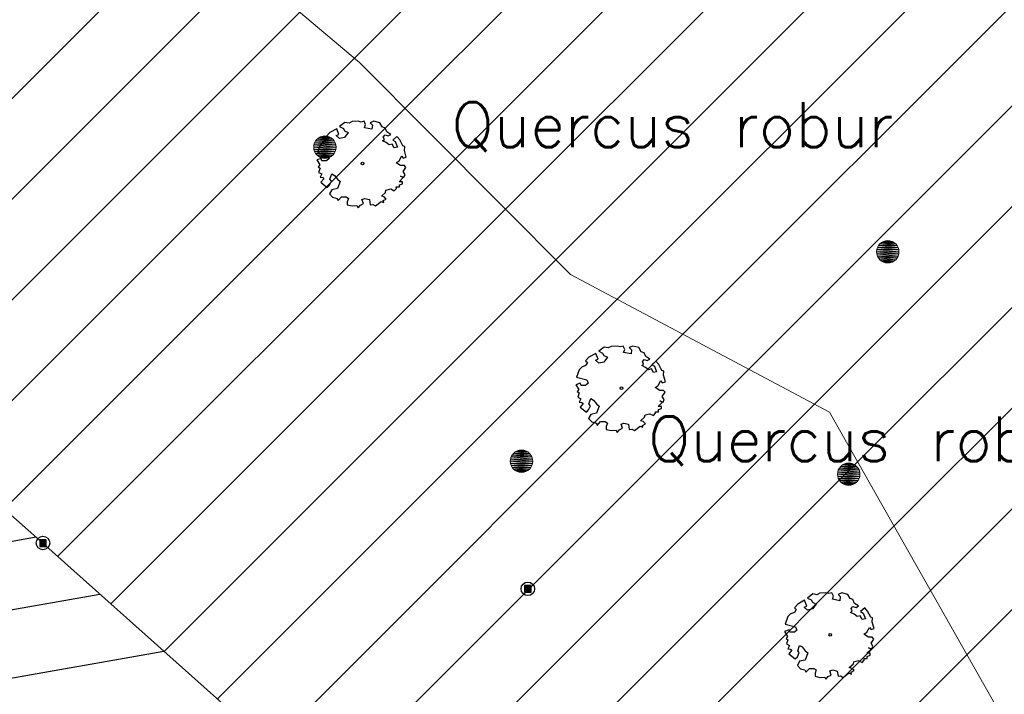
# Model space of a CAD drawing. Header units: metres. Extents: x 102852 to 106916, y 385458 to 392749.
# Tile 51 of 59: x 104962 to 104984, y 388339 to 388354. Entities that reach past the tile are written whole.
import ezdxf
from ezdxf.enums import TextEntityAlignment as Align

# ---------------------------------------------------------------- set-up
doc = ezdxf.new("R2010")
doc.units = ezdxf.units.M
for name, color, linetype, lineweight in [('0-BEPLANTING', 14, 'Continuous', 30), ('0-GRAS OM SPORTVELDEN', 2, 'Continuous', 30), ('0-GRAS SPORTVELDEN', 3, 'Continuous', 30), ('B-WE-GR-BOOM-S', 90, 'Continuous', 30), ('B-WE-GR-STRUIK-G', 90, 'Continuous', 13), ('B-WE-IE-MEUBILAIR_WEGMEUBILAIR-S', 7, 'Continuous', 30), ('B-WE-VW-MARKERING_LANGS_STREEP_DOORGETROKKEN-G', 7, 'Continuous', 13), ('Bomen', 84, 'Continuous', 0), ('Boomsoort', 10, 'Continuous', 0)]:
    doc.layers.add(name, color=color, linetype=linetype, lineweight=lineweight)
doc.styles.add('NLCS-ISO', font='NLCS-ISO.ttf')
doc.styles.add('NLCS-ISO-M200-T25', font='NLCS-ISO.ttf', dxfattribs={"height": 0.5})
doc.styles.add('Style-txt', font='txt.shx')
pattern_1 = [(45, (0, 0), (-1.122532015, 1.122532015), [])]

# ---------------------------------------------------------------- blocks, each defined once
blk = doc.blocks.new('SIE-WEG_PAAL_VAST_7')
blk.add_hatch(color=256).paths.add_polyline_path([(-0.37, -0.37), (-0.37, 0.37), (0.37, 0.37), (0.37, -0.37)])
blk.add_circle((0, 0), 0.75)
blk.add_3dface([(0.37, 0.37), (-0.37, 0.37), (-0.37, -0.37), (0.37, -0.37)])
at = {"style": 'NLCS-ISO'}
blk.add_attdef('TYPE', (0, 0), '', height=1.75, dxfattribs=at)
blk = doc.blocks.new('SGR-BOOM_06_10')
at = {"linetype": 'Continuous', "flags": 128}
blk.add_lwpolyline([(2.7, 3.52), (2.53, 3.94), (2.2, 4.06), (1.94, 4.52), (1.27, 4.69), (0.86, 4.52), (1.11, 4.27), (1.06, 3.81), (0.23, 3.98), (0.35, 4.32), (0.18, 4.69), (-0.15, 4.61), (-0.49, 4.69), (-1.15, 4.65), (-1.49, 4.48), (-1.95, 4.57), (-2.54, 4.11), (-2.12, 3.9), (-1.99, 3.64), (-1.58, 3.44), (-1.99, 2.89), (-2.54, 2.77), (-2.92, 3.1), (-2.62, 3.22), (-2.87, 3.86), (-3.63, 3.43), (-4, 3.02), (-3.79, 2.85), (-4, 2.51), (-4.42, 2.35), (-4.72, 2.05), (-5.01, 1.21), (-3.88, 0.92), (-3.71, 0.54), (-4, 0.29), (-4.51, 0.29), (-4.6, 0.56), (-5.09, 0.38), (-4.76, -0.17), (-4.93, -0.38), (-4.72, -0.54), (-4.88, -1.01), (-4.53, -1.18), (-4.72, -1.55), (-4.42, -1.59), (-4.29, -1.71), (-4.62, -2.11), (-3.92, -2.68), (-3.67, -2.43), (-3.46, -1.97), (-3.63, -1.76), (-3.42, -1.17), (-3.12, -1.34), (-2.79, -1.76), (-2.5, -2.01), (-2.79, -2.81), (-3.42, -2.93), (-3.67, -3.39), (-3.33, -3.77), (-2.83, -3.9), (-2.77, -4.02), (-2.71, -4.15), (-2.33, -3.73), (-1.83, -3.73), (-1.57, -3.9), (-1.7, -4.27), (-1.7, -4.61), (-1.15, -4.74), (-0.61, -4.69), (-0.49, -4.94), (-0.23, -4.65), (0.1, -4.48), (-0.06, -4.01), (0.27, -3.9), (0.77, -4.02), (0.86, -4.61), (1.15, -4.57), (1.44, -4.74), (2.07, -4.23), (2.37, -4.36), (2.32, -4.15), (2.66, -3.98), (2.41, -3.73), (2.11, -3.64), (2.57, -3.23), (2.62, -2.98), (3.16, -2.85), (3.54, -3.06), (3.79, -2.81), (3.77, -2.63), (4.12, -2.63), (4.12, -2.39), (4.46, -2.26), (4.46, -2.05), (4.08, -2.05), (4.54, -1.59), (4.25, -1.42), (4.63, -1.55), (4.75, -1.26), (4.54, -0.92), (4.84, -0.46), (4.67, -0.25), (4.25, -0.25), (3.75, 0.08), (4.08, 0.29), (4.38, 0.84), (4.54, 0.59), (4.88, 0.71), (4.67, 1.43), (4.71, 1.89), (4.5, 1.97), (4.16, 2.64), (3.83, 3.01), (3.37, 2.6), (3.66, 2.43), (3.91, 1.8), (3.54, 1.72), (3.33, 2.14), (2.99, 2.05), (2.66, 2.31), (2.24, 2.51), (2.45, 2.68), (2.32, 2.93), (2.53, 3.18), (2.87, 3.06), (3.16, 3.23)], close=True, dxfattribs=at)
blk.add_circle((0, 0), 0.15)
at = {"style": 'NLCS-ISO-M200-T25'}
blk.add_attdef('TYPE', (0, 0), '', height=1.8, dxfattribs=at)
blk = doc.blocks.new('MPOLYGON_369')
at = {"layer": 'Bomen', "flags": 128}
for points in [[(104980.543, 388343.817), (104980.512, 388343.779), (104980.928, 388343.779)], [(104980.581, 388343.848), (104980.543, 388343.817), (104980.897, 388343.817)], [(104980.543, 388343.817), (104980.897, 388343.817), (104980.928, 388343.779)], [(104980.624, 388343.871), (104980.581, 388343.848), (104980.859, 388343.848)], [(104980.581, 388343.848), (104980.859, 388343.848), (104980.897, 388343.817)], [(104980.671, 388343.885), (104980.624, 388343.871), (104980.816, 388343.871)], [(104980.624, 388343.871), (104980.816, 388343.871), (104980.859, 388343.848)], [(104980.72, 388343.89), (104980.671, 388343.885), (104980.769, 388343.885)], [(104980.671, 388343.885), (104980.769, 388343.885), (104980.816, 388343.871)], [(104980.475, 388343.689), (104980.47, 388343.64), (104980.97, 388343.64)], [(104980.47, 388343.64), (104980.475, 388343.591), (104980.965, 388343.591)], [(104980.47, 388343.64), (104980.97, 388343.64), (104980.965, 388343.591)], [(104980.489, 388343.736), (104980.475, 388343.689), (104980.965, 388343.689)], [(104980.475, 388343.689), (104980.965, 388343.689), (104980.97, 388343.64)], [(104980.475, 388343.591), (104980.489, 388343.544), (104980.951, 388343.544)], [(104980.475, 388343.591), (104980.965, 388343.591), (104980.951, 388343.544)], [(104980.512, 388343.779), (104980.489, 388343.736), (104980.951, 388343.736)], [(104980.489, 388343.736), (104980.951, 388343.736), (104980.965, 388343.689)], [(104980.512, 388343.779), (104980.928, 388343.779), (104980.951, 388343.736)], [(104980.489, 388343.544), (104980.512, 388343.501), (104980.928, 388343.501)], [(104980.489, 388343.544), (104980.951, 388343.544), (104980.928, 388343.501)], [(104980.512, 388343.501), (104980.543, 388343.463), (104980.897, 388343.463)], [(104980.512, 388343.501), (104980.928, 388343.501), (104980.897, 388343.463)], [(104980.543, 388343.463), (104980.581, 388343.432), (104980.859, 388343.432)], [(104980.543, 388343.463), (104980.897, 388343.463), (104980.859, 388343.432)], [(104980.581, 388343.432), (104980.624, 388343.409), (104980.816, 388343.409)], [(104980.581, 388343.432), (104980.859, 388343.432), (104980.816, 388343.409)], [(104980.624, 388343.409), (104980.671, 388343.395), (104980.769, 388343.395)], [(104980.624, 388343.409), (104980.816, 388343.409), (104980.769, 388343.395)], [(104980.671, 388343.395), (104980.769, 388343.395), (104980.72, 388343.39)]]:
    blk.add_lwpolyline(points, close=True, dxfattribs=at)
at = {"layer": 'Bomen', "color": 74, "true_color": 0x55aa00, "flags": 128}
for points in [[(104980.512, 388343.779), (104980.543, 388343.817)], [(104980.543, 388343.817), (104980.581, 388343.848)], [(104980.581, 388343.848), (104980.624, 388343.871)], [(104980.624, 388343.871), (104980.671, 388343.885)], [(104980.671, 388343.885), (104980.72, 388343.89)], [(104980.72, 388343.89), (104980.769, 388343.885)], [(104980.769, 388343.885), (104980.816, 388343.871)], [(104980.816, 388343.871), (104980.859, 388343.848)], [(104980.859, 388343.848), (104980.897, 388343.817)], [(104980.897, 388343.817), (104980.928, 388343.779)], [(104980.47, 388343.64), (104980.475, 388343.689)], [(104980.475, 388343.591), (104980.47, 388343.64)], [(104980.475, 388343.689), (104980.489, 388343.736)], [(104980.489, 388343.544), (104980.475, 388343.591)], [(104980.489, 388343.736), (104980.512, 388343.779)], [(104980.928, 388343.779), (104980.951, 388343.736)], [(104980.951, 388343.736), (104980.965, 388343.689)], [(104980.965, 388343.591), (104980.951, 388343.544)], [(104980.965, 388343.689), (104980.97, 388343.64)], [(104980.97, 388343.64), (104980.965, 388343.591)], [(104980.512, 388343.501), (104980.489, 388343.544)], [(104980.543, 388343.463), (104980.512, 388343.501)], [(104980.581, 388343.432), (104980.543, 388343.463)], [(104980.624, 388343.409), (104980.581, 388343.432)], [(104980.671, 388343.395), (104980.624, 388343.409)], [(104980.72, 388343.39), (104980.671, 388343.395)], [(104980.769, 388343.395), (104980.72, 388343.39)], [(104980.816, 388343.409), (104980.769, 388343.395)], [(104980.859, 388343.432), (104980.816, 388343.409)], [(104980.897, 388343.463), (104980.859, 388343.432)], [(104980.928, 388343.501), (104980.897, 388343.463)], [(104980.951, 388343.544), (104980.928, 388343.501)]]:
    blk.add_lwpolyline(points, dxfattribs=at)
at = {"layer": 'Bomen'}
for points in [[(104980.543, 388343.817), (104980.512, 388343.779), (104980.928, 388343.779)], [(104980.581, 388343.848), (104980.543, 388343.817), (104980.897, 388343.817)], [(104980.543, 388343.817), (104980.897, 388343.817), (104980.928, 388343.779)], [(104980.624, 388343.871), (104980.581, 388343.848), (104980.859, 388343.848)], [(104980.581, 388343.848), (104980.859, 388343.848), (104980.897, 388343.817)], [(104980.671, 388343.885), (104980.624, 388343.871), (104980.816, 388343.871)], [(104980.624, 388343.871), (104980.816, 388343.871), (104980.859, 388343.848)], [(104980.72, 388343.89), (104980.671, 388343.885), (104980.769, 388343.885)], [(104980.671, 388343.885), (104980.769, 388343.885), (104980.816, 388343.871)], [(104980.475, 388343.689), (104980.47, 388343.64), (104980.97, 388343.64)], [(104980.489, 388343.736), (104980.475, 388343.689), (104980.965, 388343.689)], [(104980.475, 388343.689), (104980.965, 388343.689), (104980.97, 388343.64)], [(104980.512, 388343.779), (104980.489, 388343.736), (104980.951, 388343.736)], [(104980.489, 388343.736), (104980.951, 388343.736), (104980.965, 388343.689)], [(104980.512, 388343.779), (104980.928, 388343.779), (104980.951, 388343.736)]]:
    blk.add_solid(points, dxfattribs=at)
at = {"layer": 'Bomen', "extrusion": (0, 0, -1)}
for points in [[(-104980.47, 388343.64), (-104980.475, 388343.591), (-104980.965, 388343.591)], [(-104980.47, 388343.64), (-104980.97, 388343.64), (-104980.965, 388343.591)], [(-104980.475, 388343.591), (-104980.489, 388343.544), (-104980.951, 388343.544)], [(-104980.475, 388343.591), (-104980.965, 388343.591), (-104980.951, 388343.544)], [(-104980.489, 388343.544), (-104980.512, 388343.501), (-104980.928, 388343.501)], [(-104980.489, 388343.544), (-104980.951, 388343.544), (-104980.928, 388343.501)], [(-104980.512, 388343.501), (-104980.543, 388343.463), (-104980.897, 388343.463)], [(-104980.512, 388343.501), (-104980.928, 388343.501), (-104980.897, 388343.463)], [(-104980.543, 388343.463), (-104980.581, 388343.432), (-104980.859, 388343.432)], [(-104980.543, 388343.463), (-104980.897, 388343.463), (-104980.859, 388343.432)], [(-104980.581, 388343.432), (-104980.624, 388343.409), (-104980.816, 388343.409)], [(-104980.581, 388343.432), (-104980.859, 388343.432), (-104980.816, 388343.409)], [(-104980.624, 388343.409), (-104980.671, 388343.395), (-104980.769, 388343.395)], [(-104980.624, 388343.409), (-104980.816, 388343.409), (-104980.769, 388343.395)], [(-104980.671, 388343.395), (-104980.769, 388343.395), (-104980.72, 388343.39)]]:
    blk.add_solid(points, dxfattribs=at)
blk = doc.blocks.new('MPOLYGON_370')
at = {"layer": 'Bomen', "flags": 128}
for points in [[(104981.541, 388348.845), (104981.494, 388348.831), (104981.686, 388348.831)], [(104981.59, 388348.85), (104981.541, 388348.845), (104981.639, 388348.845)], [(104981.541, 388348.845), (104981.639, 388348.845), (104981.686, 388348.831)], [(104981.345, 388348.649), (104981.34, 388348.6), (104981.84, 388348.6)], [(104981.359, 388348.696), (104981.345, 388348.649), (104981.835, 388348.649)], [(104981.345, 388348.649), (104981.835, 388348.649), (104981.84, 388348.6)], [(104981.382, 388348.739), (104981.359, 388348.696), (104981.821, 388348.696)], [(104981.359, 388348.696), (104981.821, 388348.696), (104981.835, 388348.649)], [(104981.413, 388348.777), (104981.382, 388348.739), (104981.798, 388348.739)], [(104981.382, 388348.739), (104981.798, 388348.739), (104981.821, 388348.696)], [(104981.451, 388348.808), (104981.413, 388348.777), (104981.767, 388348.777)], [(104981.413, 388348.777), (104981.767, 388348.777), (104981.798, 388348.739)], [(104981.494, 388348.831), (104981.451, 388348.808), (104981.729, 388348.808)], [(104981.451, 388348.808), (104981.729, 388348.808), (104981.767, 388348.777)], [(104981.494, 388348.831), (104981.686, 388348.831), (104981.729, 388348.808)], [(104981.34, 388348.6), (104981.345, 388348.551), (104981.835, 388348.551)], [(104981.34, 388348.6), (104981.84, 388348.6), (104981.835, 388348.551)], [(104981.345, 388348.551), (104981.359, 388348.504), (104981.821, 388348.504)], [(104981.345, 388348.551), (104981.835, 388348.551), (104981.821, 388348.504)], [(104981.359, 388348.504), (104981.382, 388348.461), (104981.798, 388348.461)], [(104981.359, 388348.504), (104981.821, 388348.504), (104981.798, 388348.461)], [(104981.382, 388348.461), (104981.413, 388348.423), (104981.767, 388348.423)], [(104981.382, 388348.461), (104981.798, 388348.461), (104981.767, 388348.423)], [(104981.413, 388348.423), (104981.451, 388348.392), (104981.729, 388348.392)], [(104981.413, 388348.423), (104981.767, 388348.423), (104981.729, 388348.392)], [(104981.451, 388348.392), (104981.494, 388348.369), (104981.686, 388348.369)], [(104981.451, 388348.392), (104981.729, 388348.392), (104981.686, 388348.369)], [(104981.494, 388348.369), (104981.541, 388348.355), (104981.639, 388348.355)], [(104981.494, 388348.369), (104981.686, 388348.369), (104981.639, 388348.355)], [(104981.541, 388348.355), (104981.639, 388348.355), (104981.59, 388348.35)]]:
    blk.add_lwpolyline(points, close=True, dxfattribs=at)
at = {"layer": 'Bomen', "color": 74, "true_color": 0x55aa00, "flags": 128}
for points in [[(104981.494, 388348.831), (104981.541, 388348.845)], [(104981.541, 388348.845), (104981.59, 388348.85)], [(104981.59, 388348.85), (104981.639, 388348.845)], [(104981.639, 388348.845), (104981.686, 388348.831)], [(104981.34, 388348.6), (104981.345, 388348.649)], [(104981.345, 388348.649), (104981.359, 388348.696)], [(104981.359, 388348.696), (104981.382, 388348.739)], [(104981.382, 388348.739), (104981.413, 388348.777)], [(104981.413, 388348.777), (104981.451, 388348.808)], [(104981.451, 388348.808), (104981.494, 388348.831)], [(104981.686, 388348.831), (104981.729, 388348.808)], [(104981.729, 388348.808), (104981.767, 388348.777)], [(104981.767, 388348.777), (104981.798, 388348.739)], [(104981.798, 388348.739), (104981.821, 388348.696)], [(104981.821, 388348.696), (104981.835, 388348.649)], [(104981.835, 388348.649), (104981.84, 388348.6)], [(104981.345, 388348.551), (104981.34, 388348.6)], [(104981.359, 388348.504), (104981.345, 388348.551)], [(104981.382, 388348.461), (104981.359, 388348.504)], [(104981.413, 388348.423), (104981.382, 388348.461)], [(104981.451, 388348.392), (104981.413, 388348.423)], [(104981.767, 388348.423), (104981.729, 388348.392)], [(104981.798, 388348.461), (104981.767, 388348.423)], [(104981.821, 388348.504), (104981.798, 388348.461)], [(104981.835, 388348.551), (104981.821, 388348.504)], [(104981.84, 388348.6), (104981.835, 388348.551)], [(104981.494, 388348.369), (104981.451, 388348.392)], [(104981.541, 388348.355), (104981.494, 388348.369)], [(104981.59, 388348.35), (104981.541, 388348.355)], [(104981.639, 388348.355), (104981.59, 388348.35)], [(104981.686, 388348.369), (104981.639, 388348.355)], [(104981.729, 388348.392), (104981.686, 388348.369)]]:
    blk.add_lwpolyline(points, dxfattribs=at)
at = {"layer": 'Bomen'}
for points in [[(104981.541, 388348.845), (104981.494, 388348.831), (104981.686, 388348.831)], [(104981.59, 388348.85), (104981.541, 388348.845), (104981.639, 388348.845)], [(104981.541, 388348.845), (104981.639, 388348.845), (104981.686, 388348.831)], [(104981.345, 388348.649), (104981.34, 388348.6), (104981.84, 388348.6)], [(104981.359, 388348.696), (104981.345, 388348.649), (104981.835, 388348.649)], [(104981.345, 388348.649), (104981.835, 388348.649), (104981.84, 388348.6)], [(104981.382, 388348.739), (104981.359, 388348.696), (104981.821, 388348.696)], [(104981.359, 388348.696), (104981.821, 388348.696), (104981.835, 388348.649)], [(104981.413, 388348.777), (104981.382, 388348.739), (104981.798, 388348.739)], [(104981.382, 388348.739), (104981.798, 388348.739), (104981.821, 388348.696)], [(104981.451, 388348.808), (104981.413, 388348.777), (104981.767, 388348.777)], [(104981.413, 388348.777), (104981.767, 388348.777), (104981.798, 388348.739)], [(104981.494, 388348.831), (104981.451, 388348.808), (104981.729, 388348.808)], [(104981.451, 388348.808), (104981.729, 388348.808), (104981.767, 388348.777)], [(104981.494, 388348.831), (104981.686, 388348.831), (104981.729, 388348.808)]]:
    blk.add_solid(points, dxfattribs=at)
at = {"layer": 'Bomen', "extrusion": (0, 0, -1)}
for points in [[(-104981.34, 388348.6), (-104981.345, 388348.551), (-104981.835, 388348.551)], [(-104981.34, 388348.6), (-104981.84, 388348.6), (-104981.835, 388348.551)], [(-104981.345, 388348.551), (-104981.359, 388348.504), (-104981.821, 388348.504)], [(-104981.345, 388348.551), (-104981.835, 388348.551), (-104981.821, 388348.504)], [(-104981.359, 388348.504), (-104981.382, 388348.461), (-104981.798, 388348.461)], [(-104981.359, 388348.504), (-104981.821, 388348.504), (-104981.798, 388348.461)], [(-104981.382, 388348.461), (-104981.413, 388348.423), (-104981.767, 388348.423)], [(-104981.382, 388348.461), (-104981.798, 388348.461), (-104981.767, 388348.423)], [(-104981.413, 388348.423), (-104981.451, 388348.392), (-104981.729, 388348.392)], [(-104981.413, 388348.423), (-104981.767, 388348.423), (-104981.729, 388348.392)], [(-104981.451, 388348.392), (-104981.494, 388348.369), (-104981.686, 388348.369)], [(-104981.451, 388348.392), (-104981.729, 388348.392), (-104981.686, 388348.369)], [(-104981.494, 388348.369), (-104981.541, 388348.355), (-104981.639, 388348.355)], [(-104981.494, 388348.369), (-104981.686, 388348.369), (-104981.639, 388348.355)], [(-104981.541, 388348.355), (-104981.639, 388348.355), (-104981.59, 388348.35)]]:
    blk.add_solid(points, dxfattribs=at)
blk = doc.blocks.new('MPOLYGON_371')
at = {"layer": 'Bomen', "flags": 128}
for points in [[(104968.842, 388351.069), (104968.819, 388351.026), (104969.281, 388351.026)], [(104968.873, 388351.107), (104968.842, 388351.069), (104969.258, 388351.069)], [(104968.842, 388351.069), (104969.258, 388351.069), (104969.281, 388351.026)], [(104968.911, 388351.138), (104968.873, 388351.107), (104969.227, 388351.107)], [(104968.873, 388351.107), (104969.227, 388351.107), (104969.258, 388351.069)], [(104968.954, 388351.161), (104968.911, 388351.138), (104969.189, 388351.138)], [(104968.911, 388351.138), (104969.189, 388351.138), (104969.227, 388351.107)], [(104969.001, 388351.175), (104968.954, 388351.161), (104969.146, 388351.161)], [(104968.954, 388351.161), (104969.146, 388351.161), (104969.189, 388351.138)], [(104969.05, 388351.18), (104969.001, 388351.175), (104969.099, 388351.175)], [(104969.001, 388351.175), (104969.099, 388351.175), (104969.146, 388351.161)], [(104968.805, 388350.979), (104968.8, 388350.93), (104969.3, 388350.93)], [(104968.8, 388350.93), (104968.805, 388350.881), (104969.295, 388350.881)], [(104968.8, 388350.93), (104969.3, 388350.93), (104969.295, 388350.881)], [(104968.819, 388351.026), (104968.805, 388350.979), (104969.295, 388350.979)], [(104968.805, 388350.979), (104969.295, 388350.979), (104969.3, 388350.93)], [(104968.805, 388350.881), (104968.819, 388350.834), (104969.281, 388350.834)], [(104968.805, 388350.881), (104969.295, 388350.881), (104969.281, 388350.834)], [(104968.819, 388351.026), (104969.281, 388351.026), (104969.295, 388350.979)], [(104968.819, 388350.834), (104968.842, 388350.791), (104969.258, 388350.791)], [(104968.819, 388350.834), (104969.281, 388350.834), (104969.258, 388350.791)], [(104968.842, 388350.791), (104968.873, 388350.753), (104969.227, 388350.753)], [(104968.842, 388350.791), (104969.258, 388350.791), (104969.227, 388350.753)], [(104968.873, 388350.753), (104968.911, 388350.722), (104969.189, 388350.722)], [(104968.873, 388350.753), (104969.227, 388350.753), (104969.189, 388350.722)], [(104968.911, 388350.722), (104968.954, 388350.699), (104969.146, 388350.699)], [(104968.911, 388350.722), (104969.189, 388350.722), (104969.146, 388350.699)], [(104968.954, 388350.699), (104969.001, 388350.685), (104969.099, 388350.685)], [(104968.954, 388350.699), (104969.146, 388350.699), (104969.099, 388350.685)], [(104969.001, 388350.685), (104969.099, 388350.685), (104969.05, 388350.68)]]:
    blk.add_lwpolyline(points, close=True, dxfattribs=at)
at = {"layer": 'Bomen', "color": 74, "true_color": 0x55aa00, "flags": 128}
for points in [[(104968.819, 388351.026), (104968.842, 388351.069)], [(104968.842, 388351.069), (104968.873, 388351.107)], [(104968.873, 388351.107), (104968.911, 388351.138)], [(104968.911, 388351.138), (104968.954, 388351.161)], [(104968.954, 388351.161), (104969.001, 388351.175)], [(104969.001, 388351.175), (104969.05, 388351.18)], [(104969.05, 388351.18), (104969.099, 388351.175)], [(104969.099, 388351.175), (104969.146, 388351.161)], [(104969.146, 388351.161), (104969.189, 388351.138)], [(104969.189, 388351.138), (104969.227, 388351.107)], [(104969.227, 388351.107), (104969.258, 388351.069)], [(104969.258, 388351.069), (104969.281, 388351.026)], [(104968.8, 388350.93), (104968.805, 388350.979)], [(104968.805, 388350.881), (104968.8, 388350.93)], [(104968.805, 388350.979), (104968.819, 388351.026)], [(104968.819, 388350.834), (104968.805, 388350.881)], [(104968.842, 388350.791), (104968.819, 388350.834)], [(104969.281, 388350.834), (104969.258, 388350.791)], [(104969.281, 388351.026), (104969.295, 388350.979)], [(104969.295, 388350.881), (104969.281, 388350.834)], [(104969.295, 388350.979), (104969.3, 388350.93)], [(104969.3, 388350.93), (104969.295, 388350.881)], [(104968.873, 388350.753), (104968.842, 388350.791)], [(104968.911, 388350.722), (104968.873, 388350.753)], [(104968.954, 388350.699), (104968.911, 388350.722)], [(104969.001, 388350.685), (104968.954, 388350.699)], [(104969.05, 388350.68), (104969.001, 388350.685)], [(104969.099, 388350.685), (104969.05, 388350.68)], [(104969.146, 388350.699), (104969.099, 388350.685)], [(104969.189, 388350.722), (104969.146, 388350.699)], [(104969.227, 388350.753), (104969.189, 388350.722)], [(104969.258, 388350.791), (104969.227, 388350.753)]]:
    blk.add_lwpolyline(points, dxfattribs=at)
at = {"layer": 'Bomen'}
for points in [[(104968.842, 388351.069), (104968.819, 388351.026), (104969.281, 388351.026)], [(104968.873, 388351.107), (104968.842, 388351.069), (104969.258, 388351.069)], [(104968.842, 388351.069), (104969.258, 388351.069), (104969.281, 388351.026)], [(104968.911, 388351.138), (104968.873, 388351.107), (104969.227, 388351.107)], [(104968.873, 388351.107), (104969.227, 388351.107), (104969.258, 388351.069)], [(104968.954, 388351.161), (104968.911, 388351.138), (104969.189, 388351.138)], [(104968.911, 388351.138), (104969.189, 388351.138), (104969.227, 388351.107)], [(104969.001, 388351.175), (104968.954, 388351.161), (104969.146, 388351.161)], [(104968.954, 388351.161), (104969.146, 388351.161), (104969.189, 388351.138)], [(104969.05, 388351.18), (104969.001, 388351.175), (104969.099, 388351.175)], [(104969.001, 388351.175), (104969.099, 388351.175), (104969.146, 388351.161)], [(104968.805, 388350.979), (104968.8, 388350.93), (104969.3, 388350.93)], [(104968.819, 388351.026), (104968.805, 388350.979), (104969.295, 388350.979)], [(104968.805, 388350.979), (104969.295, 388350.979), (104969.3, 388350.93)], [(104968.819, 388351.026), (104969.281, 388351.026), (104969.295, 388350.979)]]:
    blk.add_solid(points, dxfattribs=at)
at = {"layer": 'Bomen', "extrusion": (0, 0, -1)}
for points in [[(-104968.8, 388350.93), (-104968.805, 388350.881), (-104969.295, 388350.881)], [(-104968.8, 388350.93), (-104969.3, 388350.93), (-104969.295, 388350.881)], [(-104968.805, 388350.881), (-104968.819, 388350.834), (-104969.281, 388350.834)], [(-104968.805, 388350.881), (-104969.295, 388350.881), (-104969.281, 388350.834)], [(-104968.819, 388350.834), (-104968.842, 388350.791), (-104969.258, 388350.791)], [(-104968.819, 388350.834), (-104969.281, 388350.834), (-104969.258, 388350.791)], [(-104968.842, 388350.791), (-104968.873, 388350.753), (-104969.227, 388350.753)], [(-104968.842, 388350.791), (-104969.258, 388350.791), (-104969.227, 388350.753)], [(-104968.873, 388350.753), (-104968.911, 388350.722), (-104969.189, 388350.722)], [(-104968.873, 388350.753), (-104969.227, 388350.753), (-104969.189, 388350.722)], [(-104968.911, 388350.722), (-104968.954, 388350.699), (-104969.146, 388350.699)], [(-104968.911, 388350.722), (-104969.189, 388350.722), (-104969.146, 388350.699)], [(-104968.954, 388350.699), (-104969.001, 388350.685), (-104969.099, 388350.685)], [(-104968.954, 388350.699), (-104969.146, 388350.699), (-104969.099, 388350.685)], [(-104969.001, 388350.685), (-104969.099, 388350.685), (-104969.05, 388350.68)]]:
    blk.add_solid(points, dxfattribs=at)
blk = doc.blocks.new('MPOLYGON_376')
at = {"layer": 'Bomen', "flags": 128}
for points in [[(104973.199, 388344.026), (104973.185, 388343.979), (104973.675, 388343.979)], [(104973.222, 388344.069), (104973.199, 388344.026), (104973.661, 388344.026)], [(104973.199, 388344.026), (104973.661, 388344.026), (104973.675, 388343.979)], [(104973.253, 388344.107), (104973.222, 388344.069), (104973.638, 388344.069)], [(104973.222, 388344.069), (104973.638, 388344.069), (104973.661, 388344.026)], [(104973.291, 388344.138), (104973.253, 388344.107), (104973.607, 388344.107)], [(104973.253, 388344.107), (104973.607, 388344.107), (104973.638, 388344.069)], [(104973.334, 388344.161), (104973.291, 388344.138), (104973.569, 388344.138)], [(104973.291, 388344.138), (104973.569, 388344.138), (104973.607, 388344.107)], [(104973.381, 388344.175), (104973.334, 388344.161), (104973.526, 388344.161)], [(104973.334, 388344.161), (104973.526, 388344.161), (104973.569, 388344.138)], [(104973.43, 388344.18), (104973.381, 388344.175), (104973.479, 388344.175)], [(104973.381, 388344.175), (104973.479, 388344.175), (104973.526, 388344.161)], [(104973.185, 388343.979), (104973.18, 388343.93), (104973.68, 388343.93)], [(104973.18, 388343.93), (104973.185, 388343.881), (104973.675, 388343.881)], [(104973.18, 388343.93), (104973.68, 388343.93), (104973.675, 388343.881)], [(104973.185, 388343.979), (104973.675, 388343.979), (104973.68, 388343.93)], [(104973.185, 388343.881), (104973.199, 388343.834), (104973.661, 388343.834)], [(104973.185, 388343.881), (104973.675, 388343.881), (104973.661, 388343.834)], [(104973.199, 388343.834), (104973.222, 388343.791), (104973.638, 388343.791)], [(104973.199, 388343.834), (104973.661, 388343.834), (104973.638, 388343.791)], [(104973.222, 388343.791), (104973.253, 388343.753), (104973.607, 388343.753)], [(104973.222, 388343.791), (104973.638, 388343.791), (104973.607, 388343.753)], [(104973.253, 388343.753), (104973.291, 388343.722), (104973.569, 388343.722)], [(104973.253, 388343.753), (104973.607, 388343.753), (104973.569, 388343.722)], [(104973.291, 388343.722), (104973.334, 388343.699), (104973.526, 388343.699)], [(104973.291, 388343.722), (104973.569, 388343.722), (104973.526, 388343.699)], [(104973.334, 388343.699), (104973.381, 388343.685), (104973.479, 388343.685)], [(104973.334, 388343.699), (104973.526, 388343.699), (104973.479, 388343.685)], [(104973.381, 388343.685), (104973.479, 388343.685), (104973.43, 388343.68)]]:
    blk.add_lwpolyline(points, close=True, dxfattribs=at)
at = {"layer": 'Bomen', "color": 74, "true_color": 0x55aa00, "flags": 128}
for points in [[(104973.185, 388343.979), (104973.199, 388344.026)], [(104973.199, 388344.026), (104973.222, 388344.069)], [(104973.222, 388344.069), (104973.253, 388344.107)], [(104973.253, 388344.107), (104973.291, 388344.138)], [(104973.291, 388344.138), (104973.334, 388344.161)], [(104973.334, 388344.161), (104973.381, 388344.175)], [(104973.381, 388344.175), (104973.43, 388344.18)], [(104973.43, 388344.18), (104973.479, 388344.175)], [(104973.479, 388344.175), (104973.526, 388344.161)], [(104973.526, 388344.161), (104973.569, 388344.138)], [(104973.569, 388344.138), (104973.607, 388344.107)], [(104973.607, 388344.107), (104973.638, 388344.069)], [(104973.638, 388344.069), (104973.661, 388344.026)], [(104973.661, 388344.026), (104973.675, 388343.979)], [(104973.18, 388343.93), (104973.185, 388343.979)], [(104973.185, 388343.881), (104973.18, 388343.93)], [(104973.199, 388343.834), (104973.185, 388343.881)], [(104973.222, 388343.791), (104973.199, 388343.834)], [(104973.253, 388343.753), (104973.222, 388343.791)], [(104973.638, 388343.791), (104973.607, 388343.753)], [(104973.661, 388343.834), (104973.638, 388343.791)], [(104973.675, 388343.881), (104973.661, 388343.834)], [(104973.675, 388343.979), (104973.68, 388343.93)], [(104973.68, 388343.93), (104973.675, 388343.881)], [(104973.291, 388343.722), (104973.253, 388343.753)], [(104973.334, 388343.699), (104973.291, 388343.722)], [(104973.381, 388343.685), (104973.334, 388343.699)], [(104973.43, 388343.68), (104973.381, 388343.685)], [(104973.479, 388343.685), (104973.43, 388343.68)], [(104973.526, 388343.699), (104973.479, 388343.685)], [(104973.569, 388343.722), (104973.526, 388343.699)], [(104973.607, 388343.753), (104973.569, 388343.722)]]:
    blk.add_lwpolyline(points, dxfattribs=at)
at = {"layer": 'Bomen'}
for points in [[(104973.199, 388344.026), (104973.185, 388343.979), (104973.675, 388343.979)], [(104973.222, 388344.069), (104973.199, 388344.026), (104973.661, 388344.026)], [(104973.199, 388344.026), (104973.661, 388344.026), (104973.675, 388343.979)], [(104973.253, 388344.107), (104973.222, 388344.069), (104973.638, 388344.069)], [(104973.222, 388344.069), (104973.638, 388344.069), (104973.661, 388344.026)], [(104973.291, 388344.138), (104973.253, 388344.107), (104973.607, 388344.107)], [(104973.253, 388344.107), (104973.607, 388344.107), (104973.638, 388344.069)], [(104973.334, 388344.161), (104973.291, 388344.138), (104973.569, 388344.138)], [(104973.291, 388344.138), (104973.569, 388344.138), (104973.607, 388344.107)], [(104973.381, 388344.175), (104973.334, 388344.161), (104973.526, 388344.161)], [(104973.334, 388344.161), (104973.526, 388344.161), (104973.569, 388344.138)], [(104973.43, 388344.18), (104973.381, 388344.175), (104973.479, 388344.175)], [(104973.381, 388344.175), (104973.479, 388344.175), (104973.526, 388344.161)], [(104973.185, 388343.979), (104973.18, 388343.93), (104973.68, 388343.93)], [(104973.185, 388343.979), (104973.675, 388343.979), (104973.68, 388343.93)]]:
    blk.add_solid(points, dxfattribs=at)
at = {"layer": 'Bomen', "extrusion": (0, 0, -1)}
for points in [[(-104973.18, 388343.93), (-104973.185, 388343.881), (-104973.675, 388343.881)], [(-104973.18, 388343.93), (-104973.68, 388343.93), (-104973.675, 388343.881)], [(-104973.185, 388343.881), (-104973.199, 388343.834), (-104973.661, 388343.834)], [(-104973.185, 388343.881), (-104973.675, 388343.881), (-104973.661, 388343.834)], [(-104973.199, 388343.834), (-104973.222, 388343.791), (-104973.638, 388343.791)], [(-104973.199, 388343.834), (-104973.661, 388343.834), (-104973.638, 388343.791)], [(-104973.222, 388343.791), (-104973.253, 388343.753), (-104973.607, 388343.753)], [(-104973.222, 388343.791), (-104973.638, 388343.791), (-104973.607, 388343.753)], [(-104973.253, 388343.753), (-104973.291, 388343.722), (-104973.569, 388343.722)], [(-104973.253, 388343.753), (-104973.607, 388343.753), (-104973.569, 388343.722)], [(-104973.291, 388343.722), (-104973.334, 388343.699), (-104973.526, 388343.699)], [(-104973.291, 388343.722), (-104973.569, 388343.722), (-104973.526, 388343.699)], [(-104973.334, 388343.699), (-104973.381, 388343.685), (-104973.479, 388343.685)], [(-104973.334, 388343.699), (-104973.526, 388343.699), (-104973.479, 388343.685)], [(-104973.381, 388343.685), (-104973.479, 388343.685), (-104973.43, 388343.68)]]:
    blk.add_solid(points, dxfattribs=at)

msp = doc.modelspace()

# ---------------------------------------------------------------- hatches: boundary and pattern name
at = {"layer": '0-BEPLANTING', "ltscale": 0.2}
h = msp.add_hatch(dxfattribs=at)
h.set_pattern_fill('ANSI31', color=256, scale=0.1, pattern_type=2)
h.set_pattern_definition(pattern_1)
h.paths.add_polyline_path([(104987.201, 388309.166), (104992.925, 388315.588), (104992.756, 388316.667), (104991.641, 388317.403), (104953.135, 388274.476), (104923.953, 388240.828), (104926.911, 388240.402), (104944.757, 388260.964), (104957.242, 388276.217), (104972.593, 388292.144)])
h.paths.add_polyline_path([(104936.204, 388377.188), (104952.646, 388367.271), (104969.821, 388352.819), (104974.522, 388348.095), (104980.289, 388345.028), (104984.264, 388338.012), (104991.022, 388328.917), (104993.469, 388321.613), (105005.563, 388330.004), (104996.896, 388342.497), (104976.68, 388370.134), (104961.352, 388387.307), (104947.568, 388403.325), (104947.217, 388404.45), (104938.787, 388397.035), (104930.964, 388390.489), (104916.114, 388375.269), (104903.991, 388361.911), (104899.862, 388357.443), (104895.733, 388352.975), (104891.914, 388348.244), (104885.812, 388340.551), (104877.742, 388328.044), (104867.665, 388309.754), (104853.458, 388287.129), (104848.149, 388279.703), (104837.038, 388265.339), (104824.573, 388250.432), (104801.029, 388224.864), (104781.751, 388202.889), (104770.991, 388190.278), (104772.452, 388186.635), (104772.811, 388187.175), (104805.639, 388224.606), (104808.222, 388227.561), (104831.7, 388254.318), (104832.147, 388254.814), (104859.776, 388286.427), (104860.103, 388290.424), (104882.914, 388316.421), (104883.344, 388316.932), (104906.664, 388343.462), (104907.096, 388343.97)])
at = {"layer": '0-GRAS OM SPORTVELDEN', "ltscale": 0.2}
h = msp.add_hatch(dxfattribs=at)
h.set_pattern_fill('ANSI31', color=256, scale=0.1, pattern_type=2)
h.set_pattern_definition(pattern_1)
h.paths.add_polyline_path([(104980.289, 388345.028), (104974.522, 388348.095), (104969.821, 388352.819), (104952.646, 388367.271), (104936.204, 388377.188), (104907.096, 388343.97), (104906.664, 388343.462), (104902.958, 388328.248), (104935.301, 388365.153), (104935.902, 388365.794), (104936.552, 388365.277), (104942.714, 388359.826), (104944.771, 388358.011), (104953.03, 388350.714), (104957.207, 388347.02), (104962.767, 388342.108), (104966.906, 388338.402), (104975.132, 388331.135), (104983.227, 388323.976), (104983.891, 388323.344), (104983.328, 388322.699), (104951.016, 388285.886), (104953.135, 388274.476), (104991.641, 388317.403), (104993.469, 388321.613), (104991.022, 388328.917), (104984.264, 388338.012)])
h.paths.add_polyline_path([(104961.24, 388293.387), (104962.006, 388292.729), (104960.416, 388290.805), (104959.635, 388291.453)], flags=17)
at = {"layer": '0-GRAS SPORTVELDEN'}
h = msp.add_hatch(dxfattribs=at)
h.set_pattern_fill('HATCH', color=256, scale=0.1, style=0, pattern_type=2)
h.set_pattern_definition([(10, (104893.1512, 388301.0557), (-0.260472, 1.477212), [])])
h.paths.add_polyline_path([(104902.958, 388328.248), (104870.608, 388291.306), (104870.688, 388290.041), (104876.793, 388284.633), (104878.795, 388282.902), (104887.078, 388275.539), (104891.189, 388271.862), (104896.799, 388266.948), (104901.058, 388263.228), (104909.236, 388256.028), (104911.194, 388254.276), (104917.355, 388248.879), (104918.599, 388248.907), (104951.016, 388285.886), (104983.328, 388322.699), (104983.227, 388323.976), (104975.132, 388331.135), (104966.906, 388338.402), (104962.767, 388342.108), (104957.207, 388347.02), (104953.03, 388350.714), (104944.771, 388358.011), (104942.714, 388359.826), (104936.552, 388365.277), (104935.301, 388365.153)])

# ---------------------------------------------------------------- linework, layer by layer
at = {"layer": 'B-WE-GR-STRUIK-G', "flags": 128}
msp.add_lwpolyline([(104936.204, 388377.188), (104952.646, 388367.271), (104969.821, 388352.819), (104974.522, 388348.095), (104980.289, 388345.028), (104984.264, 388338.012), (104991.022, 388328.917), (104993.469, 388321.613)], dxfattribs=at)
at = {"layer": 'B-WE-VW-MARKERING_LANGS_STREEP_DOORGETROKKEN-G', "flags": 128}
msp.add_lwpolyline([(104870.608, 388291.306), (104902.958, 388328.248), (104935.301, 388365.153), (104935.902, 388365.794), (104936.552, 388365.277), (104942.714, 388359.826), (104944.771, 388358.011), (104953.03, 388350.714), (104957.207, 388347.02), (104962.767, 388342.108), (104966.906, 388338.402), (104963.361, 388334.326), (104949.426, 388346.577), (104953.03, 388350.714)], dxfattribs=at)

# ---------------------------------------------------------------- block references
at = {"layer": 'B-WE-GR-BOOM-S', "xscale": 0.2, "yscale": 0.2, "zscale": 0.2, "rotation": 360}
for p in [(104969.885, 388350.569), (104975.659, 388345.561), (104980.31, 388340.06)]:
    msp.add_blockref('SGR-BOOM_06_10', p, dxfattribs=at)
at = {"layer": 'B-WE-IE-MEUBILAIR_WEGMEUBILAIR-S', "xscale": 0.2, "yscale": 0.2, "zscale": 0.2, "rotation": 360}
for p in [(104962.767, 388342.108), (104973.57, 388341.088)]:
    msp.add_blockref('SIE-WEG_PAAL_VAST_7', p, dxfattribs=at)
at = {"layer": 'Bomen', "rotation": 360}
for name in ['MPOLYGON_371', 'MPOLYGON_370', 'MPOLYGON_376', 'MPOLYGON_369']:
    msp.add_blockref(name, (0, 0, 0.134), dxfattribs=at)

# ---------------------------------------------------------------- texts
at = {"layer": 'Boomsoort', "color": 7, "style": 'Style-txt'}
for p in [(104981.717, 388350.93, 0.134), (104986.097, 388343.93, 0.134)]:
    msp.add_text('Quercus robur', height=1, dxfattribs=at).set_placement(p, align=Align.RIGHT)

doc.saveas('drawing.dxf')
